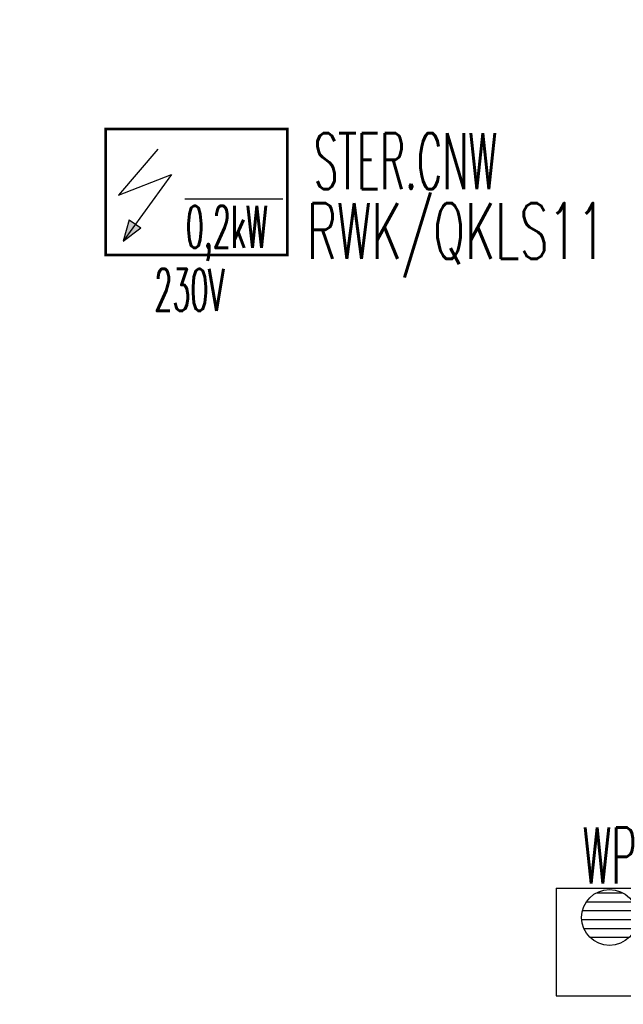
# Model space of a CAD drawing. Header units: millimetres. Extents: x -7955266 to 72030, y -46136 to 9299934.
# Tile 160 of 203: x -5110220 to -5108062, y 6627021 to 6630541. Entities that reach past the tile are written whole.
import ezdxf
from ezdxf.enums import TextEntityAlignment as Align

# ---------------------------------------------------------------- set-up
doc = ezdxf.new("R2010")
doc.units = ezdxf.units.MM
doc.header["$LTSCALE"] = 10
for name, color, linetype, lineweight in [('BMS_urzadzenia_nr_obw_magistrala', 140, 'Continuous', 13), ('BMS_urzadzenia_WE_WY', 30, 'Continuous', 20), ('IE_ATRYBUTY_ BLOCK_1', 7, 'Continuous', 25), ('IE_ATRYBUTY_ BLOCK_2', 7, 'Continuous', 18), ('IE_urzadzenia', 30, 'Continuous', 25), ('IE_urzadzenia_nr_obw', 94, 'Continuous', 20)]:
    doc.layers.add(name, color=color, linetype=linetype, lineweight=lineweight)
doc.styles.add('ROMANS', font='romans.shx', dxfattribs={"width": 0.8})

# ---------------------------------------------------------------- blocks, each defined once
blk = doc.blocks.new('urzadzenie_wpust dachowy')
h = blk.add_hatch()
h.set_pattern_fill('ANSI31', color=256, scale=10, angle=315, style=0)
h.set_pattern_definition([(0, (3e-14, -297.45), (1e-14, 31.75), [])])
edge = h.paths.add_edge_path()
edge.add_arc((-0.6, -104.3), 100, 0, 360)
for p, q in [((-191.9, 0), (191.9, 0)), ((-191.9, 0), (-191.9, -384)), ((191.9, 0), (191.9, -384)), ((-191.9, -384), (191.9, -384))]:
    blk.add_line(p, q)
blk.add_circle((-0.6, -104.3), 100)
at = {"layer": 'BMS_urzadzenia_nr_obw_magistrala', "style": 'ROMANS', "width": 0.5, "flags": 8}
blk.add_attdef('ADR_BMS', (238.6, -152.5), '', height=150, dxfattribs=at)
at = {"layer": 'BMS_urzadzenia_WE_WY', "style": 'ROMANS', "width": 0.5, "flags": 8}
blk.add_attdef('BMS_WE_WY', (238.6, -357.6), '', height=150, dxfattribs=at)
at = {"layer": 'IE_ATRYBUTY_ BLOCK_1', "style": 'ROMANS', "width": 0.5, "flags": 8}
blk.add_attdef('TYP', text='', height=200, dxfattribs=at).set_placement((-0.6, 17.8), align=Align.CENTER)
at = {"layer": 'IE_ATRYBUTY_ BLOCK_2', "style": 'ROMANS', "width": 0.5, "flags": 8}
for tag, p in [('OPIS1', (-0.6, -365.8)), ('OPIS2', (-0.6, -758.8))]:
    blk.add_attdef(tag, text='', height=150, dxfattribs=at).set_placement(p, align=Align.CENTER)
at = {"layer": 'IE_urzadzenia_nr_obw', "style": 'ROMANS', "width": 0.5, "flags": 8}
blk.add_attdef('NR_OBW', text='', height=150, dxfattribs=at).set_placement((-0.6, -570), align=Align.CENTER)
blk = doc.blocks.new('urzadzenie_ogolne')
blk.add_hatch(color=256).paths.add_polyline_path([(-237, -400.9), (-174.3, -352.9), (-215.6, -324.8)])
for p, q in [((-113.5, -71.8), (-253.5, -236.4)), ((-253.5, -236.4), (-64.1, -162.3)), ((-64.1, -162.3), (-237, -400.9)), ((-16.7, -250), (333.3, -250)), ((-215.6, -324.8), (-237, -400.9)), ((-215.6, -324.8), (-174.3, -352.9)), ((-237, -400.9), (-174.3, -352.9))]:
    blk.add_line(p, q)
at = {"const_width": 10}
blk.add_lwpolyline([(-300, 0), (350, 0), (350, -450), (-300, -450), (-300, 0)], dxfattribs=at)
at = {"layer": 'BMS_urzadzenia_nr_obw_magistrala', "style": 'ROMANS', "width": 0.5, "flags": 8}
blk.add_attdef('ADR_BMS', (399.1, -361.7), '', height=150, dxfattribs=at)
at = {"layer": 'BMS_urzadzenia_WE_WY', "style": 'ROMANS', "width": 0.5, "flags": 8}
blk.add_attdef('BMS_WE_WY', (399.1, -566.8), '', height=150, dxfattribs=at)
at = {"layer": 'IE_ATRYBUTY_ BLOCK_1', "style": 'ROMANS', "width": 0.5, "flags": 8}
blk.add_attdef('TYP', text='', height=200, dxfattribs=at).set_placement((133.3, -225), align=Align.CENTER)
at = {"layer": 'IE_ATRYBUTY_ BLOCK_2', "style": 'ROMANS', "width": 0.5, "flags": 8}
for tag, p in [('OPIS2', (133.3, -425)), ('OPIS1', (0, -650))]:
    blk.add_attdef(tag, text='', height=150, dxfattribs=at).set_placement(p, align=Align.CENTER)
at = {"layer": 'IE_urzadzenia_nr_obw', "style": 'ROMANS', "width": 0.5, "flags": 8}
blk.add_attdef('NR_OBW', (399.1, -175.7), '', height=150, dxfattribs=at)

msp = doc.modelspace()

# ---------------------------------------------------------------- block references
at = {"layer": 'IE_urzadzenia'}
ref = msp.add_blockref('urzadzenie_ogolne', (-5109612.7, 6630150.2, 0), dxfattribs=at)
ref.add_attrib('TYP', 'STER.CNW', dxfattribs={"layer": 'IE_ATRYBUTY_ BLOCK_1', "height": 200, "style": 'ROMANS', "width": 0.5, "flags": 8}).set_placement((-5108839.8, 6629935.8, 0), align=Align.CENTER)
ref.add_attrib('OPIS1', '230V', dxfattribs={"layer": 'IE_ATRYBUTY_ BLOCK_2', "height": 150, "style": 'ROMANS', "width": 0.5, "flags": 8}).set_placement((-5109612.7, 6629500.2, 0), align=Align.CENTER)
ref.add_attrib('OPIS2', '0,2kW', dxfattribs={"layer": 'IE_ATRYBUTY_ BLOCK_2', "height": 150, "style": 'ROMANS', "width": 0.5, "flags": 8}).set_placement((-5109479.4, 6629725.2, 0), align=Align.CENTER)
ref = msp.add_blockref('urzadzenie_wpust dachowy', (-5108110, 6627436), dxfattribs=at)
ref.add_attrib('OPIS1', '0,01kW', dxfattribs={"layer": 'IE_ATRYBUTY_ BLOCK_2', "height": 150, "style": 'ROMANS', "width": 0.5, "flags": 8}).set_placement((-5107713.1, 6627309.5), align=Align.CENTER)
ref.add_attrib('OPIS2', '230V', dxfattribs={"layer": 'IE_ATRYBUTY_ BLOCK_2', "height": 150, "style": 'ROMANS', "width": 0.5, "flags": 8}).set_placement((-5107765.2, 6627117.1), align=Align.CENTER)
ref.add_attrib('TYP', 'WP', dxfattribs={"layer": 'IE_ATRYBUTY_ BLOCK_1', "height": 200, "style": 'ROMANS', "width": 0.5, "flags": 8}).set_placement((-5108110.7, 6627453.7), align=Align.CENTER)

# ---------------------------------------------------------------- texts
at = {"layer": 'IE_urzadzenia_nr_obw', "style": 'ROMANS', "width": 0.6}
msp.add_text('RWK/QKLS11', height=200, dxfattribs=at).set_placement((-5109193.6, 6629685.8, 0))

doc.saveas('drawing.dxf')
